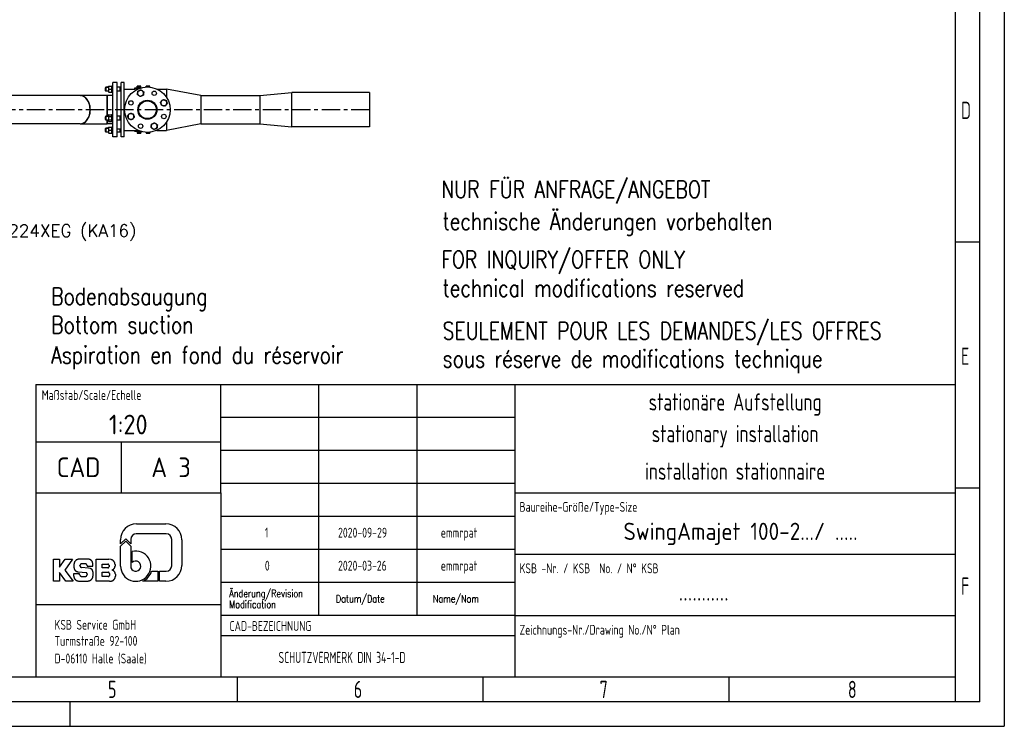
# Model space of a CAD drawing. Header units: millimetres. Extents: x 0 to 8400, y 0 to 5940.
# Tile 43 of 54: x 4394 to 8400, y 0 to 2874. Entities that reach past the tile are written whole.
import ezdxf
from ezdxf.enums import TextEntityAlignment as Align

# ---------------------------------------------------------------- set-up
doc = ezdxf.new("R2010")
doc.units = ezdxf.units.MM
doc.header["$LTSCALE"] = 20
doc.linetypes.add('MITTE', pattern=[2, 1.25, -0.25, 0.25, -0.25])
doc.layers.get('0').update_dxf_attribs({"linetype": 'CONTINUOUS'})
for name, color, linetype in [('01-LINIE-025', 1, 'CONTINUOUS'), ('02-LINIE-035', 2, 'CONTINUOUS'), ('05-ACHSE', 1, 'MITTE'), ('10-TEXT-025', 1, 'CONTINUOUS'), ('11-TEXT-035', 2, 'CONTINUOUS'), ('16-SCHRIFTFELDTXT-025', 1, 'CONTINUOUS'), ('KSB-BLATTRAND', 2, 'CONTINUOUS'), ('KSB-TEXT-025', 1, 'CONTINUOUS'), ('KSB-TEXT-035', 2, 'CONTINUOUS'), ('KSB-TEXT-050', 3, 'CONTINUOUS')]:
    doc.layers.add(name, color=color, linetype=linetype)
doc.styles.add('ACA_NORM', font='ROMANS.SHX')
doc.styles.add('ROMANS', font='romans', dxfattribs={"width": 0.8})
doc.styles.get("Standard").update_dxf_attribs({"font": 'ISOCP.SHX'})

# ---------------------------------------------------------------- blocks, each defined once
blk = doc.blocks.new('A$Cf97495ae')
at = {"layer": 'KSB-TEXT-025'}
for p, q in [((168.9, 117), (228.6, 117)), ((146.8, 86.2), (136.5, 76)), ((136.5, 76), (136.5, 84.6)), ((136.5, 71.6), (146.8, 81.8)), ((157.1, 76), (146.8, 86.2)), ((146.8, 81.8), (157.1, 71.6)), ((157.1, 85.3), (157.1, 76)), ((229.3, 96.5), (168.3, 96.5)), ((240.5, 31.7), (240.5, 85.3)), ((261, 84.6), (261, 32.4)), ((136.5, 30.8), (136.5, 71.6)), ((157.1, 71.6), (157.1, 30.8)), ((160.2, 38.2), (160.2, 60.8)), ((0, 45), (12.2, 45)), ((0, 0), (0, 45)), ((12.2, 45), (12.2, 28.7)), ((12.2, 28.7), (23.9, 45)), ((38.4, 45), (22.9, 22.5)), ((23.9, 45), (38.4, 45)), ((71, 45.2), (51.6, 45.2)), ((86.9, 0), (86.9, 44.8)), ((86.9, 44.8), (112.7, 44.8)), ((117.2, 44.2), (112.7, 44.8)), ((22.9, 22.5), (39.9, 0)), ((41.4, 34.3), (41.4, 28.6)), ((53.5, 31.7), (53.5, 31.8)), ((65.1, 35.5), (56.8, 35.5)), ((71.2, 26.8), (56.9, 28)), ((68.5, 31.9), (68.5, 30.7)), ((68.5, 30.7), (80.2, 30.7)), ((75.1, 26.1), (71.2, 26.8)), ((80.2, 30.7), (80.1, 35.7)), ((99.1, 27.2), (99.1, 35.1)), ((99.1, 35.1), (110.4, 35.1)), ((110.4, 27.2), (99.1, 27.2)), ((112.9, 32.7), (112.9, 29.6)), ((119.1, 23.2), (119.2, 22.6)), ((125.3, 34.3), (125.3, 30.8)), ((199.7, 20.5), (212.5, 20.5)), ((212.5, 20.5), (212.5, 0)), ((215.6, 0), (215.6, 20.5)), ((215.6, 20.5), (229.3, 20.5)), ((12.2, 0), (0, 0)), ((24.9, 0), (12.2, 17.8)), ((12.2, 17.8), (12.2, 0)), ((39.9, 0), (24.9, 0)), ((53.1, 15.2), (40.9, 15.2)), ((40.9, 15.2), (41, 10.4)), ((50.5, 18.9), (66.3, 17.6)), ((50.6, 0.4), (70.3, 0.4)), ((53.1, 13.4), (53.1, 15.2)), ((56.5, 9.8), (65.1, 9.8)), ((68.5, 15.1), (68.5, 13.5)), ((80.5, 11.5), (80.4, 19.2)), ((113.9, 0), (86.9, 0)), ((99.1, 18.4), (111.4, 18.4)), ((99.1, 9.6), (99.1, 18.4)), ((111.4, 9.6), (99.1, 9.6)), ((113.9, 16), (113.9, 12.1)), ((113.9, 0), (117.5, 0.3)), ((126, 14.3), (126, 10.4)), ((212.5, 0), (181.5, 0)), ((228.6, 0), (215.6, 0))]:
    blk.add_line(p, q, dxfattribs=at)
for centre, radius, start, end in [((168.9, 84.6), 32.4, 90, 180), ((228.6, 84.6), 32.4, 0, 90), ((168.3, 85.3), 11.2, 90, 180), ((229.3, 85.3), 11.2, 0, 90), ((167.3, 30.8), 30.8, 180, 103.4339), ((167.3, 30.8), 10.3, 180, 134.1844), ((167.3, 30.8), 33.9, 294.7344, 342.377), ((228.6, 32.4), 32.4, 270, 0), ((229.3, 31.7), 11.2, 270, 0)]:
    blk.add_arc(centre, radius, start, end, dxfattribs=at)
for points, knots in [([(51.6, 45.2), (46.4, 43.4), (42.7, 39.5), (41.4, 34.3)], [0, 0, 0.33643, 0.669667, 1, 1]), ([(80.1, 35.7), (78.9, 40.2), (75.6, 43.7), (71, 45.2)], [0, 0, 0.330333, 0.66358, 1, 1]), ([(125.3, 34.3), (124.2, 38.7), (121.4, 42.2), (117.2, 44.2)], [0, 0, 0.330662, 0.663788, 1, 1]), ([(41.4, 28.6), (42.6, 24), (45.9, 20.5), (50.5, 18.9)], [0, 0, 0.330348, 0.663589, 1, 1]), ([(56.8, 35.5), (54.4, 34.3), (53.5, 31.8)], [0, 0, 0.503579, 1, 1]), ([(53.5, 31.7), (54.4, 29.2), (56.9, 28)], [0, 0, 0.496357, 1, 1]), ([(68.5, 31.9), (67.5, 34.3), (65.1, 35.5)], [0, 0, 0.496384, 1, 1]), ([(80.4, 19.2), (78.9, 23.5), (75.1, 26.1)], [0, 0, 0.496842, 1, 1]), ([(112.9, 32.7), (112.2, 34.4), (110.4, 35.1)], [0, 0, 0.496129, 1, 1]), ([(110.4, 27.2), (112.2, 27.9), (112.9, 29.6)], [0, 0, 0.503871, 1, 1]), ([(119.1, 23.2), (122.3, 24.7), (124.5, 27.5), (125.3, 30.8)], [0, 0, 0.336237, 0.669324, 1, 1]), ([(126, 14.3), (125.1, 18), (122.7, 21), (119.2, 22.6)], [0, 0, 0.330643, 0.663779, 1, 1]), ([(41, 10.4), (42.3, 5.6), (45.7, 2), (50.5, 0.4)], [0, 0, 0.330339, 0.663618, 1, 1]), ([(53.1, 13.4), (54.1, 11), (56.5, 9.8)], [0, 0, 0.496359, 1, 1]), ([(65.1, 9.8), (67.6, 11), (68.5, 13.5)], [0, 0, 0.503671, 1, 1]), ([(68.5, 15.1), (67.9, 16.8), (66.3, 17.6)], [0, 0, 0.496328, 1, 1]), ([(70.3, 0.4), (74.3, 1.5), (77.7, 4), (79.8, 7.5), (80.5, 11.5)], [0, 0, 0.252558, 0.503475, 0.752399, 1, 1]), ([(113.9, 16), (113.2, 17.7), (111.4, 18.4)], [0, 0, 0.496172, 1, 1]), ([(111.4, 9.6), (113.2, 10.3), (113.9, 12.1)], [0, 0, 0.503828, 1, 1]), ([(117.5, 0.3), (121.9, 2.2), (124.9, 5.8), (126, 10.4)], [0, 0, 0.336245, 0.669428, 1, 1])]:
    blk.add_open_spline(points, degree=1, knots=knots, dxfattribs=at)
blk = doc.blocks.new('Rahmen_A3')
at = {"color": 1, "ltscale": 150}
for p, q in [((420, 297), (420, 0)), ((410, 287), (410, 5)), ((410, 98.5), (415, 98.5)), ((410, 48.5), (415, 48.5)), ((410, 10), (18, 10)), ((264, 5), (264, 10)), ((314, 5), (314, 10)), ((364, 5), (364, 10)), ((0, 0), (420, 0))]:
    blk.add_line(p, q, dxfattribs=at)
at = {"color": 3, "ltscale": 150}
for p, q in [((415, 5), (415, 292)), ((415, 5), (13, 5)), ((230, 0), (230, 5))]:
    blk.add_line(p, q, dxfattribs=at)
at = {"color": 1, "ltscale": 150, "width": 0.75}
for s, p in [('D', (411.1875, 123.5)), ('E', (411.1875, 73.5)), ('F', (411.1875, 26.75)), ('5', (237.6875, 5.75)), ('6', (287.6875, 5.75)), ('7', (337.6875, 5.75)), ('8', (388.1875, 5.75))]:
    blk.add_text(s, height=3.5, dxfattribs=at).set_placement(p)

msp = doc.modelspace()

# ---------------------------------------------------------------- linework, layer by layer
at = {"layer": '02-LINIE-035'}
for p, q in [((4769.9, 2606), (4769.9, 2576)), ((4769.9, 2606), (4772.9, 2606)), ((4772.9, 2397.8), (4772.9, 2617.8)), ((4790.9, 2617.8), (4772.9, 2617.8)), ((4790.9, 2397.8), (4790.9, 2617.8)), ((4806.9, 2397.8), (4806.9, 2617.8)), ((4818.9, 2617.8), (4806.9, 2617.8)), ((4818.9, 2397.8), (4818.9, 2617.8)), ((4873.4, 2603.7), (4872.4, 2603.1)), ((4874.3, 2603.7), (4873.4, 2603.7)), ((4879.9, 2603.7), (4874.3, 2603.7)), ((4885.6, 2603.7), (4879.9, 2603.7)), ((4886.4, 2603.7), (4885.6, 2603.7)), ((4886.4, 2603.7), (4887.4, 2603.1)), ((4909.4, 2603.7), (4908.4, 2603.1)), ((4910.3, 2603.7), (4909.4, 2603.7)), ((4915.9, 2603.7), (4910.3, 2603.7)), ((4921.6, 2603.7), (4915.9, 2603.7)), ((4922.4, 2603.7), (4921.6, 2603.7)), ((4922.4, 2603.7), (4923.4, 2603.1)), ((4640.7, 2565), (4283.1, 2565)), ((4640.7, 2565), (4641.4, 2565)), ((4748.9, 2565), (4641.4, 2565)), ((4742.9, 2597), (4744.9, 2599)), ((4742.9, 2585), (4742.9, 2597)), ((4742.9, 2585), (4744.9, 2583)), ((4755.1, 2597.7), (4743.7, 2597.7)), ((4743.7, 2584.2), (4755.1, 2584.2)), ((4744.9, 2599), (4744.9, 2583)), ((4755.1, 2599), (4744.9, 2599)), ((4755.1, 2583), (4744.9, 2583)), ((4748.9, 2565), (4748.9, 2481.4)), ((4748.9, 2565), (4749.9, 2565)), ((4748.9, 2565), (4748.9, 2481.4)), ((4749.9, 2565), (4749.9, 2481.4)), ((4749.9, 2481.4), (4749.9, 2565)), ((4772.9, 2565), (4749.9, 2565)), ((4755.1, 2602.2), (4755.6, 2603)), ((4755.1, 2602.2), (4755.1, 2579.7)), ((4755.1, 2579.7), (4755.6, 2579)), ((4755.6, 2603), (4756.6, 2603)), ((4756.6, 2579), (4755.6, 2579)), ((4756.6, 2603), (4768.4, 2603)), ((4756.6, 2591), (4768.4, 2591)), ((4756.6, 2579), (4768.4, 2579)), ((4768.4, 2603), (4769.5, 2603)), ((4769.5, 2579), (4768.4, 2579)), ((4769.9, 2602.2), (4769.5, 2603)), ((4769.9, 2579.7), (4769.5, 2579)), ((4769.9, 2576), (4772.9, 2576)), ((4802.9, 2599), (4790.9, 2599)), ((4802.9, 2583), (4790.9, 2583)), ((4802.9, 2599), (4802.9, 2583)), ((4802.9, 2598.3), (4803.6, 2599)), ((4806.9, 2597.7), (4802.9, 2597.7)), ((4802.9, 2584.2), (4806.9, 2584.2)), ((4802.9, 2583.7), (4803.6, 2583)), ((4803.6, 2583), (4803.6, 2599)), ((4806.9, 2599), (4803.6, 2599)), ((4806.9, 2583), (4803.6, 2583)), ((4818.9, 2592), (4862.9, 2592)), ((4862.9, 2596.8), (4888.7, 2596.8)), ((4862.9, 2591.8), (4862.9, 2596.8)), ((4875.2, 2591.8), (4862.9, 2591.8)), ((4887.9, 2598.4), (4871.9, 2598.4)), ((4871.9, 2598.4), (4871.9, 2596.8)), ((4872.4, 2599), (4872.4, 2603.1)), ((4876.2, 2599), (4872.4, 2599)), ((4874.1, 2599), (4874.1, 2598.4)), ((4876.2, 2599), (4876.2, 2603.1)), ((4883.7, 2599), (4876.2, 2599)), ((4883.7, 2599), (4883.7, 2603.1)), ((4887.4, 2599), (4883.7, 2599)), ((4885.8, 2599), (4885.8, 2598.4)), ((4887.4, 2599), (4887.4, 2603.1)), ((4887.9, 2598.4), (4887.9, 2596.8)), ((4908.4, 2600.1), (4908.4, 2603.1)), ((4912.2, 2600.3), (4912.2, 2603.1)), ((4919.7, 2600.1), (4919.7, 2603.1)), ((4923.4, 2599.8), (4923.4, 2603.1)), ((4952.3, 2592), (4991.9, 2592)), ((4991.9, 2592), (4991.9, 2557.5)), ((5131.9, 2565), (4991.9, 2592)), ((5131.9, 2565), (5131.9, 2450.7)), ((5131.9, 2565), (5371.9, 2565)), ((5371.9, 2565), (5501.9, 2577.7)), ((5371.9, 2565), (5371.9, 2450.7)), ((5501.9, 2438), (5501.9, 2577.7)), ((5817.9, 2577.7), (5501.9, 2577.7)), ((5817.9, 2577.7), (5817.9, 2438)), ((4755.1, 2484.6), (4756.6, 2487.2)), ((4755.1, 2484.6), (4755.1, 2462.1)), ((4756.6, 2487.2), (4768.4, 2487.2)), ((4769.9, 2484.6), (4768.4, 2487.2)), ((4769.9, 2488.4), (4769.9, 2458.4)), ((4769.9, 2488.4), (4772.9, 2488.4)), ((4640.7, 2450.7), (4283.1, 2450.7)), ((4640.7, 2450.7), (4641.4, 2450.7)), ((4641.4, 2450.7), (4748.9, 2450.7)), ((4742.9, 2479.4), (4744.9, 2481.4)), ((4742.9, 2467.4), (4742.9, 2479.4)), ((4742.9, 2467.4), (4744.9, 2465.4)), ((4755.1, 2480.2), (4743.7, 2480.2)), ((4743.7, 2466.6), (4755.1, 2466.6)), ((4744.9, 2481.4), (4744.9, 2465.4)), ((4755.1, 2481.4), (4744.9, 2481.4)), ((4755.1, 2465.4), (4744.9, 2465.4)), ((4748.9, 2465.4), (4748.9, 2450.7)), ((4748.9, 2465.4), (4748.9, 2450.7)), ((4748.9, 2450.7), (4749.9, 2450.7)), ((4749.9, 2465.4), (4749.9, 2450.7)), ((4749.9, 2450.7), (4749.9, 2465.4)), ((4772.9, 2450.7), (4749.9, 2450.7)), ((4755.1, 2462.1), (4756.6, 2459.5)), ((4756.6, 2480.3), (4768.4, 2480.3)), ((4756.6, 2466.4), (4768.4, 2466.4)), ((4756.6, 2459.5), (4768.4, 2459.5)), ((4769.9, 2462.1), (4768.4, 2459.5)), ((4769.9, 2458.4), (4772.9, 2458.4)), ((4802.9, 2481.4), (4790.9, 2481.4)), ((4802.9, 2465.4), (4790.9, 2465.4)), ((4802.9, 2481.4), (4802.9, 2465.4)), ((4802.9, 2480.7), (4803.6, 2481.4)), ((4806.9, 2480.2), (4802.9, 2480.2)), ((4802.9, 2466.6), (4806.9, 2466.6)), ((4802.9, 2466.1), (4803.6, 2465.4)), ((4803.6, 2465.4), (4803.6, 2481.4)), ((4806.9, 2481.4), (4803.6, 2481.4)), ((4806.9, 2465.4), (4803.6, 2465.4)), ((4991.9, 2458.1), (4991.9, 2423.7)), ((5131.9, 2450.7), (4991.9, 2423.7)), ((5131.9, 2450.7), (5371.9, 2450.7)), ((5371.9, 2450.7), (5501.9, 2438)), ((4742.9, 2430.7), (4744.9, 2432.7)), ((4742.9, 2418.7), (4742.9, 2430.7)), ((4742.9, 2418.7), (4744.9, 2416.7)), ((4755.1, 2431.4), (4743.7, 2431.4)), ((4743.7, 2417.9), (4755.1, 2417.9)), ((4744.9, 2432.7), (4744.9, 2416.7)), ((4755.1, 2432.7), (4744.9, 2432.7)), ((4755.1, 2416.7), (4744.9, 2416.7)), ((4755.1, 2435.9), (4755.6, 2436.7)), ((4755.1, 2435.9), (4755.1, 2413.4)), ((4755.1, 2413.4), (4755.6, 2412.7)), ((4755.6, 2436.7), (4756.6, 2436.7)), ((4756.6, 2412.7), (4755.6, 2412.7)), ((4756.6, 2436.7), (4768.4, 2436.7)), ((4756.6, 2424.7), (4768.4, 2424.7)), ((4756.6, 2412.7), (4768.4, 2412.7)), ((4768.4, 2436.7), (4769.5, 2436.7)), ((4769.5, 2412.7), (4768.4, 2412.7)), ((4769.9, 2435.9), (4769.5, 2436.7)), ((4769.9, 2413.4), (4769.5, 2412.7)), ((4769.9, 2439.7), (4769.9, 2409.7)), ((4769.9, 2439.7), (4772.9, 2439.7)), ((4769.9, 2409.7), (4772.9, 2409.7)), ((4806.9, 2428.8), (4790.9, 2428.8)), ((4802.9, 2416.7), (4790.9, 2416.7)), ((4802.9, 2428.8), (4802.9, 2416.7)), ((4802.9, 2417.9), (4806.9, 2417.9)), ((4802.9, 2417.4), (4803.6, 2416.7)), ((4803.6, 2416.7), (4803.6, 2428.8)), ((4806.9, 2416.7), (4803.6, 2416.7)), ((4818.9, 2423.7), (4862.9, 2423.7)), ((4862.9, 2423.8), (4875.2, 2423.8)), ((4862.9, 2418.8), (4862.9, 2423.8)), ((4888.7, 2418.8), (4862.9, 2418.8)), ((4871.9, 2417.2), (4871.9, 2418.8)), ((4871.9, 2417.2), (4887.9, 2417.2)), ((4872.4, 2416.6), (4872.4, 2412.5)), ((4872.4, 2416.6), (4876.2, 2416.6)), ((4873.4, 2411.9), (4872.4, 2412.5)), ((4873.4, 2411.9), (4874.3, 2411.9)), ((4874.1, 2416.6), (4874.1, 2417.2)), ((4874.3, 2411.9), (4879.9, 2411.9)), ((4876.2, 2416.6), (4876.2, 2412.5)), ((4876.2, 2416.6), (4883.7, 2416.6)), ((4879.9, 2411.9), (4885.6, 2411.9)), ((4883.7, 2416.6), (4887.4, 2416.6)), ((4883.7, 2416.6), (4883.7, 2412.5)), ((4885.6, 2411.9), (4886.4, 2411.9)), ((4885.8, 2416.6), (4885.8, 2417.2)), ((4886.4, 2411.9), (4887.4, 2412.5)), ((4887.4, 2416.6), (4887.4, 2412.5)), ((4887.9, 2417.2), (4887.9, 2418.8)), ((4908.4, 2415.5), (4908.4, 2412.5)), ((4909.4, 2411.9), (4908.4, 2412.5)), ((4909.4, 2411.9), (4910.3, 2411.9)), ((4910.3, 2411.9), (4915.9, 2411.9)), ((4912.2, 2415.3), (4912.2, 2412.5)), ((4915.9, 2411.9), (4921.6, 2411.9)), ((4919.7, 2415.5), (4919.7, 2412.5)), ((4921.6, 2411.9), (4922.4, 2411.9)), ((4922.4, 2411.9), (4923.4, 2412.5)), ((4923.4, 2415.8), (4923.4, 2412.5)), ((4952.3, 2423.7), (4991.9, 2423.7)), ((5817.9, 2438), (5501.9, 2438)), ((4790.9, 2397.8), (4772.9, 2397.8)), ((4818.9, 2397.8), (4806.9, 2397.8))]:
    msp.add_line(p, q, dxfattribs=at)
for centre, radius in [((4913.9, 2507.8), 92.5), ((4941.7, 2574.8), 9), ((4847, 2535.5), 9), ((4913.9, 2507.8), 38.8), ((4913.9, 2507.8), 38.1), ((4913.9, 2507.8), 36.1), ((4980.9, 2480.1), 9), ((4886.2, 2440.8), 9)]:
    msp.add_circle(centre, radius, dxfattribs=at)
for centre, start, end in [((4886.2, 2574.8), 172.5, 232.5), ((4886.2, 2574.8), 112.5, 172.5), ((4886.2, 2574.8), 232.5, 292.5), ((4886.2, 2574.8), 52.5, 112.5), ((4886.2, 2574.8), 292.5, 352.5), ((4886.2, 2574.8), 352.5, 52.5), ((4980.9, 2535.5), 142.5, 202.5), ((4980.9, 2535.5), 202.5, 262.5), ((4980.9, 2535.5), 82.5, 142.5), ((4980.9, 2535.5), 262.5, 322.5), ((4980.9, 2535.5), 22.5, 82.5), ((4980.9, 2535.5), 322.5, 22.5), ((4847, 2480.1), 142.5, 202.5), ((4847, 2480.1), 82.5, 142.5), ((4847, 2480.1), 22.5, 82.5), ((4847, 2480.1), 322.5, 22.5), ((4847, 2480.1), 202.5, 262.5), ((4847, 2480.1), 262.5, 322.5), ((4941.7, 2440.8), 112.5, 172.5), ((4941.7, 2440.8), 52.5, 112.5), ((4941.7, 2440.8), 352.5, 52.5), ((4941.7, 2440.8), 172.5, 232.5), ((4941.7, 2440.8), 232.5, 292.5), ((4941.7, 2440.8), 292.5, 352.5)]:
    msp.add_arc(centre, 12, start, end, dxfattribs=at)
for centre, major_axis, start_param, end_param in [((4640.7, 2507.8), (0, -57.1), 0, 3.141593), ((4640.7, 2507.8), (0, 57.1), 3.141593, 6.283185), ((4641.4, 2507.8), (0, -57.1), 0, 3.141593), ((4641.4, 2507.8), (0, -57.1), 0, 3.141593)]:
    msp.add_ellipse(centre, major_axis=major_axis, ratio=0.707107, start_param=start_param, end_param=end_param, dxfattribs=at)
for points, weights in [([(4874.3, 2603.7), (4873.4, 2603.7), (4872.4, 2603.1)], [1, 1.0379548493, 1]), ([(4876.2, 2603.1), (4875.2, 2603.7), (4874.3, 2603.7)], [1, 1.0379548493, 1]), ([(4879.9, 2603.7), (4878.2, 2603.7), (4876.2, 2603.1)], [1, 1.0379548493, 1]), ([(4883.7, 2603.1), (4881.7, 2603.7), (4879.9, 2603.7)], [1, 1.0379548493, 1]), ([(4885.6, 2603.7), (4884.7, 2603.7), (4883.7, 2603.1)], [1, 1.0379548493, 1]), ([(4887.4, 2603.1), (4886.4, 2603.7), (4885.6, 2603.7)], [1, 1.0379548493, 1]), ([(4910.3, 2603.7), (4909.4, 2603.7), (4908.4, 2603.1)], [1, 1.0379548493, 1]), ([(4912.2, 2603.1), (4911.2, 2603.7), (4910.3, 2603.7)], [1, 1.0379548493, 1]), ([(4915.9, 2603.7), (4914.2, 2603.7), (4912.2, 2603.1)], [1, 1.0379548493, 1]), ([(4919.7, 2603.1), (4917.7, 2603.7), (4915.9, 2603.7)], [1, 1.0379548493, 1]), ([(4921.6, 2603.7), (4920.7, 2603.7), (4919.7, 2603.1)], [1, 1.0379548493, 1]), ([(4923.4, 2603.1), (4922.4, 2603.7), (4921.6, 2603.7)], [1, 1.0379548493, 1]), ([(4756.6, 2603), (4754.6, 2597), (4756.6, 2591)], [1, 1.15470053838, 1]), ([(4756.6, 2591), (4754.6, 2585), (4756.6, 2579)], [1, 1.15470053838, 1]), ([(4768.4, 2591), (4770.4, 2597), (4768.4, 2603)], [1, 1.15470053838, 1]), ([(4768.4, 2579), (4770.4, 2585), (4768.4, 2591)], [1, 1.15470053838, 1]), ([(4873.4, 2569.5), (4873.9, 2573.2), (4874.3, 2576.3)], [1, 1.0379548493, 1]), ([(4878.9, 2565.3), (4876.3, 2567.2), (4873.4, 2569.5)], [1, 1.0379548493, 1]), ([(4874.3, 2576.3), (4874.7, 2579.5), (4875.2, 2583.2)], [1, 1.0379548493, 1]), ([(4875.2, 2583.2), (4878.6, 2584.6), (4881.6, 2585.9)], [1, 1.0379548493, 1]), ([(4884.4, 2561), (4881.4, 2563.3), (4878.9, 2565.3)], [1, 1.0379548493, 1]), ([(4881.6, 2585.9), (4884.6, 2587.1), (4888, 2588.5)], [1, 1.0379548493, 1]), ([(4890.8, 2563.7), (4887.8, 2562.5), (4884.4, 2561)], [1, 1.0379548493, 1]), ([(4888, 2588.5), (4890.9, 2586.3), (4893.5, 2584.3)], [1, 1.0379548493, 1]), ([(4897.2, 2566.3), (4893.8, 2564.9), (4890.8, 2563.7)], [1, 1.0379548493, 1]), ([(4893.5, 2584.3), (4896, 2582.3), (4899, 2580.1)], [1, 1.0379548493, 1]), ([(4898.1, 2573.2), (4897.7, 2570), (4897.2, 2566.3)], [1, 1.0379548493, 1]), ([(4899, 2580.1), (4898.5, 2576.4), (4898.1, 2573.2)], [1, 1.0379548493, 1]), ([(4967.2, 2537.4), (4969.4, 2540.3), (4971.4, 2542.9)], [1, 1.0379548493, 1]), ([(4969.8, 2531), (4968.6, 2533.9), (4967.2, 2537.4)], [1, 1.0379548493, 1]), ([(4972.5, 2524.6), (4971.1, 2528), (4969.8, 2531)], [1, 1.0379548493, 1]), ([(4971.4, 2542.9), (4973.4, 2545.4), (4975.6, 2548.3)], [1, 1.0379548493, 1]), ([(4979.4, 2523.6), (4976.2, 2524.1), (4972.5, 2524.6)], [1, 1.0379548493, 1]), ([(4975.6, 2548.3), (4979.3, 2547.9), (4982.5, 2547.4)], [1, 1.0379548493, 1]), ([(4986.2, 2522.7), (4982.5, 2523.2), (4979.4, 2523.6)], [1, 1.0379548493, 1]), ([(4982.5, 2547.4), (4985.7, 2547), (4989.4, 2546.5)], [1, 1.0379548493, 1]), ([(4990.4, 2528.2), (4988.5, 2525.7), (4986.2, 2522.7)], [1, 1.0379548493, 1]), ([(4989.4, 2546.5), (4990.8, 2543.1), (4992, 2540.1)], [1, 1.0379548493, 1]), ([(4994.7, 2533.7), (4992.4, 2530.8), (4990.4, 2528.2)], [1, 1.0379548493, 1]), ([(4992, 2540.1), (4993.2, 2537.2), (4994.7, 2533.7)], [1, 1.0379548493, 1]), ([(4756.6, 2487.2), (4754.6, 2483.8), (4756.6, 2480.3)], [1, 1.15470053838, 1]), ([(4768.4, 2480.3), (4770.4, 2483.8), (4768.4, 2487.2)], [1, 1.15470053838, 1]), ([(4833.2, 2481.9), (4835.5, 2484.8), (4837.4, 2487.4)], [1, 1.0379548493, 1]), ([(4837.4, 2487.4), (4839.4, 2489.9), (4841.7, 2492.9)], [1, 1.0379548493, 1]), ([(4841.7, 2492.9), (4845.3, 2492.4), (4848.5, 2492)], [1, 1.0379548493, 1]), ([(4848.5, 2492), (4851.7, 2491.5), (4855.4, 2491.1)], [1, 1.0379548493, 1]), ([(4855.4, 2491.1), (4856.8, 2487.6), (4858, 2484.6)], [1, 1.0379548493, 1]), ([(4858, 2484.6), (4859.3, 2481.7), (4860.7, 2478.2)], [1, 1.0379548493, 1]), ([(4756.6, 2480.3), (4754.6, 2473.4), (4756.6, 2466.4)], [1, 1.15470053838, 1]), ([(4756.6, 2466.4), (4754.6, 2463), (4756.6, 2459.5)], [1, 1.15470053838, 1]), ([(4768.4, 2466.4), (4770.4, 2473.4), (4768.4, 2480.3)], [1, 1.15470053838, 1]), ([(4768.4, 2459.5), (4770.4, 2463), (4768.4, 2466.4)], [1, 1.15470053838, 1]), ([(4835.9, 2475.5), (4834.6, 2478.4), (4833.2, 2481.9)], [1, 1.0379548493, 1]), ([(4838.5, 2469.1), (4837.1, 2472.5), (4835.9, 2475.5)], [1, 1.0379548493, 1]), ([(4845.4, 2468.2), (4842.2, 2468.6), (4838.5, 2469.1)], [1, 1.0379548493, 1]), ([(4852.3, 2467.3), (4848.6, 2467.7), (4845.4, 2468.2)], [1, 1.0379548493, 1]), ([(4856.5, 2472.8), (4854.5, 2470.2), (4852.3, 2467.3)], [1, 1.0379548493, 1]), ([(4860.7, 2478.2), (4858.4, 2475.3), (4856.5, 2472.8)], [1, 1.0379548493, 1]), ([(4929.8, 2442.4), (4930.2, 2445.6), (4930.7, 2449.3)], [1, 1.0379548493, 1]), ([(4930.7, 2449.3), (4934.1, 2450.7), (4937.1, 2451.9)], [1, 1.0379548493, 1]), ([(4937.1, 2451.9), (4940.1, 2453.1), (4943.5, 2454.6)], [1, 1.0379548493, 1]), ([(4943.5, 2454.6), (4946.4, 2452.3), (4949, 2450.3)], [1, 1.0379548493, 1]), ([(4949, 2450.3), (4951.5, 2448.4), (4954.5, 2446.1)], [1, 1.0379548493, 1]), ([(4954.5, 2446.1), (4954, 2442.4), (4953.6, 2439.3)], [1, 1.0379548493, 1]), ([(4756.6, 2436.7), (4754.6, 2430.7), (4756.6, 2424.7)], [1, 1.15470053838, 1]), ([(4756.6, 2424.7), (4754.6, 2418.7), (4756.6, 2412.7)], [1, 1.15470053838, 1]), ([(4768.4, 2424.7), (4770.4, 2430.7), (4768.4, 2436.7)], [1, 1.15470053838, 1]), ([(4768.4, 2412.7), (4770.4, 2418.7), (4768.4, 2424.7)], [1, 1.15470053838, 1]), ([(4872.4, 2412.5), (4873.4, 2411.9), (4874.3, 2411.9)], [1, 1.0379548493, 1]), ([(4874.3, 2411.9), (4875.2, 2411.9), (4876.2, 2412.5)], [1, 1.0379548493, 1]), ([(4876.2, 2412.5), (4878.2, 2411.9), (4879.9, 2411.9)], [1, 1.0379548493, 1]), ([(4879.9, 2411.9), (4881.7, 2411.9), (4883.7, 2412.5)], [1, 1.0379548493, 1]), ([(4883.7, 2412.5), (4884.7, 2411.9), (4885.6, 2411.9)], [1, 1.0379548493, 1]), ([(4885.6, 2411.9), (4886.4, 2411.9), (4887.4, 2412.5)], [1, 1.0379548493, 1]), ([(4908.4, 2412.5), (4909.4, 2411.9), (4910.3, 2411.9)], [1, 1.0379548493, 1]), ([(4910.3, 2411.9), (4911.2, 2411.9), (4912.2, 2412.5)], [1, 1.0379548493, 1]), ([(4912.2, 2412.5), (4914.2, 2411.9), (4915.9, 2411.9)], [1, 1.0379548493, 1]), ([(4915.9, 2411.9), (4917.7, 2411.9), (4919.7, 2412.5)], [1, 1.0379548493, 1]), ([(4919.7, 2412.5), (4920.7, 2411.9), (4921.6, 2411.9)], [1, 1.0379548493, 1]), ([(4921.6, 2411.9), (4922.4, 2411.9), (4923.4, 2412.5)], [1, 1.0379548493, 1]), ([(4928.9, 2435.5), (4929.4, 2439.2), (4929.8, 2442.4)], [1, 1.0379548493, 1]), ([(4934.4, 2431.3), (4931.8, 2433.3), (4928.9, 2435.5)], [1, 1.0379548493, 1]), ([(4939.9, 2427.1), (4936.9, 2429.3), (4934.4, 2431.3)], [1, 1.0379548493, 1]), ([(4946.3, 2429.7), (4943.3, 2428.5), (4939.9, 2427.1)], [1, 1.0379548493, 1]), ([(4952.7, 2432.4), (4949.2, 2431), (4946.3, 2429.7)], [1, 1.0379548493, 1]), ([(4953.6, 2439.3), (4953.2, 2436.1), (4952.7, 2432.4)], [1, 1.0379548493, 1])]:
    msp.add_rational_spline(points, weights, degree=2, dxfattribs=at)
at = {"layer": '05-ACHSE', "ltscale": 3}
msp.add_line((5817.9, 2507.8), (2960.5, 2507.8), dxfattribs=at)
at = {"layer": 'KSB-BLATTRAND'}
for p, q in [((4460, 1390), (4460, 200)), ((4460, 1390), (8200, 1390)), ((4460, 1390), (4460, 200)), ((5212, 950), (5212, 1390)), ((5612, 450), (5612, 1390)), ((6012, 450), (6012, 1390)), ((6410, 200), (6410, 1390)), ((6410, 1255.7), (5212, 1255.7)), ((4460, 1156.9), (5212, 1156.9)), ((4808.1, 950), (4808.1, 1156.9)), ((6410, 1121.4), (5212, 1121.4)), ((6410, 987.1), (5212, 987.1)), ((4460, 950), (5212, 950)), ((5212, 950), (5212, 200)), ((6410, 950), (8200, 950)), ((6410, 852.9), (5212, 852.9)), ((6410, 718.6), (5212, 718.6)), ((6410, 700), (8200, 700)), ((6410, 584.3), (5212, 584.3)), ((4460, 494.8), (5212, 494.8)), ((6410, 450), (5212, 450)), ((6410, 450), (8200, 450)), ((5212, 369.7), (6410, 369.7))]:
    msp.add_line(p, q, dxfattribs=at)

# ---------------------------------------------------------------- block references
at = {"layer": '01-LINIE-025', "xscale": 2, "yscale": 2, "zscale": 2}
msp.add_blockref('A$Cf97495ae', (4531.9, 589.8), dxfattribs=at)
at = {"layer": 'KSB-BLATTRAND', "xscale": 20, "yscale": 20, "zscale": 20}
msp.add_blockref('Rahmen_A3', (0, 0), dxfattribs=at)

# ---------------------------------------------------------------- texts
at = {"layer": '10-TEXT-025', "style": 'ACA_NORM'}
msp.add_text('represented KSB-Engine 224XEG (KA16)', height=50, dxfattribs=at).set_placement((3478.2, 1990.9))
at = {"layer": '11-TEXT-035', "style": 'ROMANS', "width": 0.8}
for s, p in [('NUR FÜR ANFRAGE/ANGEBOT', (6109.6, 2149.1)), ('technische Änderungen vorbehalten', (6115, 2019.1)), ('FOR INQUIRY/OFFER ONLY', (6109.6, 1863.6)), ('technical modifications reserved', (6115, 1747)), ('Bodenabsaugung', (4522.7, 1713.7)), ('Bottom suction', (4522.7, 1597.8)), ('SEULEMENT POUR LES DEMANDES/LES OFFRES', (6115, 1573.7)), ('Aspiration en fond du réservoir', (4522.7, 1475.2)), ('sous réserve de modifications technique', (6115, 1459.9))]:
    msp.add_text(s, height=70, dxfattribs=at).set_placement(p)
at = {"layer": '16-SCHRIFTFELDTXT-025', "style": 'ACA_NORM', "width": 0.8}
for s, p in [('Änderung/Revision', (5246.6, 525.2)), ('Datum/Date', (5680.8, 503.8)), ('Name/Nom', (6075.5, 503.8)), ('Modification', (5246.6, 481))]:
    msp.add_text(s, height=30, dxfattribs=at).set_placement(p)
at = {"layer": 'KSB-BLATTRAND', "color": 1}
for s, height, width, p in [('Maßstab/Scale/Echelle', 40, 0.8, (4484, 1327.5)), ('Baureihe-Größe/Type-Size', 40, 0.8, (6428, 872.5)), ('1', 40, 0.8, (5391.7, 767.6)), ('2020-09-29', 40, 0.8, (5689.5, 767.6)), ('emmrpat', 40, 0.8, (6107.5, 767.6)), ('0', 40, 0.8, (5391.7, 633.3)), ('2020-03-26', 40, 0.8, (5689.5, 633.3)), ('emmrpat', 40, 0.8, (6107.5, 633.3)), ('KSB -Nr. / KSB  No. / N° KSB', 40, 0.8, (6428, 622.5)), ('KSB Service GmbH ', 40, 0.8, (4536, 393)), ('CAD-BEZEICHNUNG', 40, 0.8, (5248, 387.9)), ('Zeichnungs-Nr./Drawing No./N° Plan', 40, 0.8, (6428, 372.5)), ('Turmstraße 92-100', 40, 0.8, (4536, 327.4)), ('D-06110 Halle (Saale)', 40, 0.8, (4536, 255.7)), ('SCHUTZVERMERK DIN 34-1-D', 45.36, 0.7, (5447.5, 257.4))]:
    msp.add_text(s, height=height, dxfattribs=dict(at, width=width)).set_placement(p)
at = {"layer": 'KSB-TEXT-035', "width": 0.8}
for s, p in [('stationäre Aufstellung', (7305, 1309)), ('stationary installation', (7305, 1179.9)), ('installation stationnaire', (7305, 1037.9))]:
    msp.add_text(s, height=70, dxfattribs=at).set_placement(p, align=Align.MIDDLE)
at = {"layer": 'KSB-TEXT-035'}
for s, p in [('SwingAmajet 100-2.../ .....', (7327.2, 782.5)), ('...........', (7177, 546.5))]:
    msp.add_text(s, height=70, dxfattribs=at).set_placement(p, align=Align.MIDDLE)
at = {"layer": 'KSB-TEXT-050'}
for s, p in [('1:20', (4836, 1227.4)), ('CAD', (4634, 1053.5)), ('A 3', (5010, 1053.5))]:
    msp.add_text(s, height=80, dxfattribs=at).set_placement(p, align=Align.MIDDLE)

doc.saveas('drawing.dxf')
